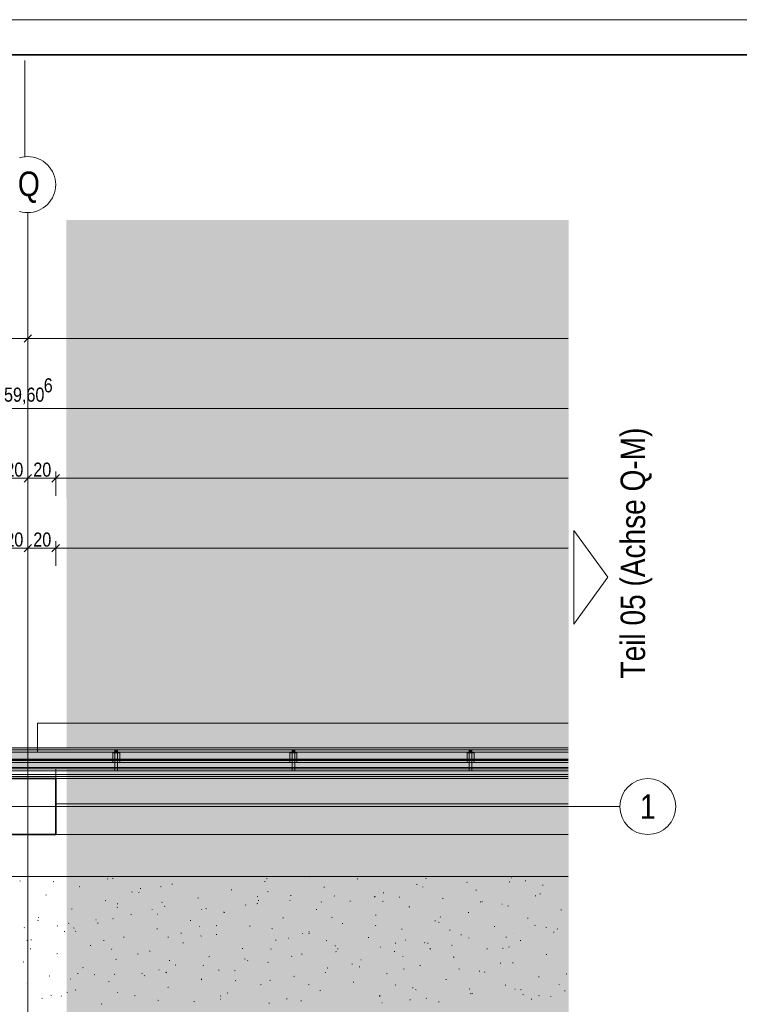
# Model space of a CAD drawing. Extents: x -743 to 300, y 62 to 1112.
# Tile 178 of 179: x -2 to 101, y 972 to 1112. Entities that reach past the tile are written whole.
import ezdxf
from ezdxf.enums import TextEntityAlignment as Align
from ezdxf.lldxf.tags import DXFTag

# ---------------------------------------------------------------- set-up
doc = ezdxf.new("R2010")
doc.units = 0
doc.layers.get('0').update_dxf_attribs({"lineweight": 13})
doc.layers.add('--Darstellung Teil 07-00', color=2, linetype='grob-A06CPV7GL0', lineweight=13, true_color=0xffff00, plot=False)
for name, color, linetype, lineweight, true_color in [('30 -33 Aussenwände- 3 Aussenstützen', 7, 'Continuous', 50, 0x0000dd), ('30 -33 Aussenwände- 7 Fassade_ Elemente', 7, 'Continuous', 9, 0x00aacc), ('30 -34 Innenwände- 6 Elemente', 7, 'Continuous', 9, 0xff6633), ('30 -35 Decken- 1 Konstruktion-Träger- Stahlbeton', 7, 'Continuous', 13, 0x33aa00), ('30 -36 Dächer- 3 Dachbeläge', 7, 'Continuous', 15, 0x9999ff), ('30 -36 Dächer- 4 Dachbekleidungen', 7, 'Continuous', 9, 0xccccff), ('60- 61 allgemeine Ausstattung- 4 Terrassen', 9, 'Continuous', 9, 0x808080), ('70 -76 Bemaßung- 2 Allgemein', 9, 'Continuous', 5, 0x808080), ('iwb_Layout Achsbezeichung', 1, 'Continuous', 13, 0xff0000), ('iwb_Layout BA_Markierung', 7, 'Continuous', 9, 0xbadcdc), ('iwb_Layout Text', 3, 'Continuous', 18, 0x00ff00)]:
    doc.layers.add(name, color=color, linetype=linetype, lineweight=lineweight, true_color=true_color)
for name, color, linetype, lineweight in [('40 -41 Abwasser_Wasser_Gas- 2 Wasser-1', 7, 'Continuous', 15), ('70 -71 Achsen- 1 Gebäudeachsen', 7, 'STRICHPUNKT2-A06CPV7LL0', 18), ('iwb_Plankopf Rahmen', 7, 'Continuous', 35), ('Keine-A06CPV7KL0', 7, 'Continuous', 9)]:
    doc.layers.add(name, color=color, linetype=linetype, lineweight=lineweight)
doc.styles.get("Standard").update_dxf_attribs({"font": 'ARIALN.TTF'})
tags = doc.linetypes.add('grob-A06CPV7GL0', pattern=[14, 3, -8, 3]).pattern_tags.tags
tags[8:9] = [DXFTag(74, 4), DXFTag(75, 0), DXFTag(340, '0'), DXFTag(46, 0.0), DXFTag(50, 0.0), DXFTag(44, 0.0), DXFTag(45, 0.0)]
tags[6:7] = [DXFTag(74, 4), DXFTag(75, 0), DXFTag(340, '0'), DXFTag(46, 0.0), DXFTag(50, 0.0), DXFTag(44, 0.0), DXFTag(45, 0.0)]
tags[4:5] = [DXFTag(74, 4), DXFTag(75, 0), DXFTag(340, '0'), DXFTag(46, 0.0), DXFTag(50, 0.0), DXFTag(44, 0.0), DXFTag(45, 0.0)]
tags = doc.linetypes.add('STRICHPUNKT2', pattern=[12.7, 6.35, -3.175, 0, -3.175]).pattern_tags.tags
tags[10:11] = [DXFTag(74, 4), DXFTag(75, 0), DXFTag(340, '0'), DXFTag(46, 0.0), DXFTag(50, 0.0), DXFTag(44, 0.0), DXFTag(45, 0.0)]
tags[8:9] = [DXFTag(74, 4), DXFTag(75, 0), DXFTag(340, '0'), DXFTag(46, 0.0), DXFTag(50, 0.0), DXFTag(44, 0.0), DXFTag(45, 0.0)]
tags[6:7] = [DXFTag(74, 4), DXFTag(75, 0), DXFTag(340, '0'), DXFTag(46, 0.0), DXFTag(50, 0.0), DXFTag(44, 0.0), DXFTag(45, 0.0)]
tags[4:5] = [DXFTag(74, 4), DXFTag(75, 0), DXFTag(340, '0'), DXFTag(46, 0.0), DXFTag(50, 0.0), DXFTag(44, 0.0), DXFTag(45, 0.0)]
tags = doc.linetypes.add('STRICHPUNKT2-A06CPV7LL0', pattern=[12.7, 6.35, -3.175, 0, -3.175]).pattern_tags.tags
tags[10:11] = [DXFTag(74, 4), DXFTag(75, 0), DXFTag(340, '0'), DXFTag(46, 0.0), DXFTag(50, 0.0), DXFTag(44, 0.0), DXFTag(45, 0.0)]
tags[8:9] = [DXFTag(74, 4), DXFTag(75, 0), DXFTag(340, '0'), DXFTag(46, 0.0), DXFTag(50, 0.0), DXFTag(44, 0.0), DXFTag(45, 0.0)]
tags[6:7] = [DXFTag(74, 4), DXFTag(75, 0), DXFTag(340, '0'), DXFTag(46, 0.0), DXFTag(50, 0.0), DXFTag(44, 0.0), DXFTag(45, 0.0)]
tags[4:5] = [DXFTag(74, 4), DXFTag(75, 0), DXFTag(340, '0'), DXFTag(46, 0.0), DXFTag(50, 0.0), DXFTag(44, 0.0), DXFTag(45, 0.0)]

# ---------------------------------------------------------------- blocks, each defined once
blk = doc.blocks.new('Polygon-A06CPV7AL0')
at = {"color": 0, "linetype": 'ByBlock', "lineweight": -2, "ltscale": 0.13}
blk.add_solid([(4.85, 86.71), (4.69, 1083.81), (76.5, 86.52), (76.5, 1083.81)], dxfattribs=at)
blk = doc.blocks.new('Referenz-A06CPV7ML0')
at = {"layer": '--Darstellung Teil 07-00', "color": 0, "linetype": 'grob-A06CPV7GL0', "lineweight": -2, "ltscale": 0.13}
blk.add_line((-1.24, 1092.78), (-1.24, 1106.59), dxfattribs=at)
at = {"layer": '30 -33 Aussenwände- 3 Aussenstützen', "color": 0, "linetype": 'Continuous', "lineweight": 35, "ltscale": 0.35}
for p, q in [((3.15, 1003.91), (-4.85, 1003.91)), ((3.15, 995.91), (3.15, 1003.91)), ((-4.85, 995.91), (3.15, 995.91))]:
    blk.add_line(p, q, dxfattribs=at)
at = {"layer": '30 -33 Aussenwände- 3 Aussenstützen', "color": 0, "lineweight": 9}
for p, q in [((-1.85, 999.91), (0.15, 999.91)), ((-0.85, 1000.91), (-0.85, 998.91))]:
    blk.add_line(p, q, dxfattribs=at)
at = {"layer": '30 -33 Aussenwände- 7 Fassade_ Elemente', "color": 0, "linetype": 'Continuous', "ltscale": 0.13}
for p, q in [((0.55, 1011.85), (76.46, 1011.85)), ((0.55, 1008.31), (0.55, 1011.85)), ((0.55, 1011.85), (76.46, 1011.85)), ((0.55, 1007.71), (0.55, 1011.85)), ((76.46, 1008.31), (0.55, 1008.31)), ((-601.05, 1007.71), (76.46, 1007.71)), ((76.46, 1007.71), (0.55, 1007.71))]:
    blk.add_line(p, q, dxfattribs=at)
at = {"layer": '30 -34 Innenwände- 6 Elemente', "color": 0, "linetype": 'Continuous', "ltscale": 0.13}
for p, q in [((76.46, 1007.71), (-601.05, 1007.71)), ((-601.05, 1005.51), (76.46, 1005.51)), ((76.46, 1004.51), (-601.05, 1004.51)), ((-601.05, 1003.91), (76.46, 1003.91))]:
    blk.add_line(p, q, dxfattribs=at)
at = {"layer": '30 -35 Decken- 1 Konstruktion-Träger- Stahlbeton', "color": 0, "linetype": 'grob-A06CPV7GL0', "lineweight": -2, "ltscale": 0.13}
for p, q in [((3.15, 1003.91), (76.46, 1003.91)), ((3.15, 1000.31), (76.46, 1000.31))]:
    blk.add_line(p, q, dxfattribs=at)
at = {"layer": '30 -35 Decken- 1 Konstruktion-Träger- Stahlbeton', "color": 0, "lineweight": 35}
blk.add_line((3.15, 1003.91), (3.15, 1000.31), dxfattribs=at)
at = {"layer": '30 -36 Dächer- 3 Dachbeläge', "color": 0, "linetype": 'Continuous', "ltscale": 0.15}
for p, q in [((76.46, 1008.31), (-600.45, 1008.31)), ((-600.45, 1005.31), (76.46, 1005.31))]:
    blk.add_line(p, q, dxfattribs=at)
at = {"layer": '30 -36 Dächer- 3 Dachbeläge', "color": 0, "lineweight": 9}
for p, q in [((11.61, 1007.61), (11.61, 1008.01)), ((12.01, 1007.61), (11.61, 1007.61)), ((12.01, 1008.01), (12.01, 1007.61)), ((36.95, 1007.61), (36.95, 1008.01)), ((37.35, 1007.61), (36.95, 1007.61)), ((37.35, 1008.01), (37.35, 1007.61)), ((62.28, 1007.61), (62.28, 1008.01)), ((62.68, 1007.61), (62.28, 1007.61)), ((62.68, 1008.01), (62.68, 1007.61))]:
    blk.add_line(p, q, dxfattribs=at)
at = {"layer": '30 -36 Dächer- 3 Dachbeläge', "color": 0, "lineweight": 0}
for points in [[(-600.45, 1005.31), (-600.45, 1008.31), (76.46, 1006.98)], [(76.46, 1006.98), (-600.45, 1008.31), (76.46, 1008.31)], [(-600.45, 1005.31), (76.46, 1006.98), (76.46, 1005.31)], [(11.61, 1007.61), (12.01, 1007.61), (11.61, 1008.01)], [(11.61, 1008.01), (12.01, 1007.61), (12.01, 1008.01)], [(36.95, 1007.61), (37.35, 1007.61), (36.95, 1008.01)], [(36.95, 1008.01), (37.35, 1007.61), (37.35, 1008.01)], [(62.28, 1007.61), (62.68, 1007.61), (62.28, 1008.01)], [(62.28, 1008.01), (62.68, 1007.61), (62.68, 1008.01)]]:
    blk.add_solid(points, dxfattribs=at)
at = {"layer": '30 -36 Dächer- 4 Dachbekleidungen', "color": 0, "linetype": 'Continuous', "ltscale": 0.13}
for p, q in [((76.46, 1008.01), (-600.45, 1008.01)), ((11.31, 1006.21), (11.31, 1007.61)), ((11.31, 1007.61), (11.61, 1007.61)), ((12.01, 1007.61), (11.61, 1007.61)), ((11.61, 1007.61), (11.61, 1006.21)), ((12.01, 1006.21), (12.01, 1007.61)), ((12.31, 1007.61), (12.01, 1007.61)), ((12.31, 1006.21), (12.31, 1007.61)), ((36.65, 1006.21), (36.65, 1007.61)), ((36.65, 1007.61), (36.95, 1007.61)), ((37.35, 1007.61), (36.95, 1007.61)), ((36.95, 1007.61), (36.95, 1006.21)), ((37.35, 1006.21), (37.35, 1007.61)), ((37.65, 1007.61), (37.35, 1007.61)), ((37.65, 1006.21), (37.65, 1007.61)), ((61.98, 1006.21), (61.98, 1007.61)), ((61.98, 1007.61), (62.28, 1007.61)), ((62.68, 1007.61), (62.28, 1007.61)), ((62.28, 1007.61), (62.28, 1006.21)), ((62.68, 1006.21), (62.68, 1007.61)), ((62.98, 1007.61), (62.68, 1007.61)), ((62.98, 1006.21), (62.98, 1007.61)), ((-600.45, 1006.21), (76.46, 1006.21)), ((11.61, 1005.01), (11.61, 1006.21)), ((12.01, 1006.21), (12.01, 1005.01)), ((36.95, 1005.01), (36.95, 1006.21)), ((37.35, 1006.21), (37.35, 1005.01)), ((62.28, 1005.01), (62.28, 1006.21)), ((62.68, 1006.21), (62.68, 1005.01)), ((76.46, 1005.01), (-600.45, 1005.01)), ((-600.45, 1004.21), (76.46, 1004.21)), ((12.01, 1005.01), (11.61, 1005.01)), ((37.35, 1005.01), (36.95, 1005.01)), ((62.68, 1005.01), (62.28, 1005.01))]:
    blk.add_line(p, q, dxfattribs=at)
at = {"layer": '40 -41 Abwasser_Wasser_Gas- 2 Wasser-1', "color": 0, "linetype": 'Continuous', "lineweight": 9, "ltscale": 0.13}
for p, q in [((-596.91, 995.91), (76.46, 995.91)), ((76.46, 989.91), (-596.91, 989.91))]:
    blk.add_line(p, q, dxfattribs=at)
at = {"layer": '60- 61 allgemeine Ausstattung- 4 Terrassen', "color": 0, "linetype": 'grob-A06CPV7GL0', "lineweight": 50, "ltscale": 0.5}
blk.add_line((-601.05, 1006.61), (76.46, 1006.61), dxfattribs=at)
at = {"layer": '60- 61 allgemeine Ausstattung- 4 Terrassen', "color": 0}
for p, q in [((3.15, 1005.31), (76.46, 1005.31)), ((3.15, 995.91), (3.15, 1005.31)), ((76.46, 995.91), (3.15, 995.91)), ((39.29, 989.89), (39.39, 989.87)), ((-1.98, 989.25), (-1.89, 989.27)), ((2.8, 989.21), (2.89, 989.17)), ((6.5, 988.44), (6.6, 988.46)), ((10.62, 989.61), (10.54, 989.54)), ((11.28, 989.63), (11.37, 989.65)), ((18.13, 988.49), (18.22, 988.45)), ((19.76, 988.81), (19.85, 988.84)), ((33.01, 989.19), (33.11, 989.22)), ((33.39, 989.63), (33.31, 989.57)), ((41.49, 988.38), (41.59, 988.41)), ((46.27, 989.57), (46.36, 989.6)), ((54.75, 988.76), (54.85, 988.79)), ((55.68, 988.41), (55.64, 988.44)), ((56.16, 989.66), (56.09, 989.59)), ((62.01, 989.05), (61.97, 989.09)), ((68.01, 989.14), (68.1, 989.16)), ((68.34, 989.7), (68.3, 989.74)), ((70.32, 989.3), (70.41, 989.27)), ((72.77, 988.69), (72.87, 988.67)), ((1.73, 987.25), (1.82, 987.27)), ((14.11, 987.74), (14.03, 987.68)), ((14.98, 987.62), (15.08, 987.65)), ((15.23, 988.22), (15.32, 988.19)), ((28.24, 988), (28.33, 988.03)), ((32.04, 987.07), (31.96, 987.01)), ((33.46, 987.77), (33.55, 987.73)), ((36.72, 987.19), (36.81, 987.22)), ((43.01, 987.11), (42.98, 987.14)), ((48.71, 987.02), (48.8, 986.99)), ((48.78, 987.05), (48.88, 987.01)), ((49.34, 987.76), (49.31, 987.79)), ((49.97, 987.57), (50.07, 987.59)), ((52.3, 986.92), (52.29, 987.01)), ((63.23, 987.95), (63.33, 987.97)), ((71.71, 987.14), (71.81, 987.16)), ((72.44, 987.41), (72.43, 987.5)), ((10.21, 986.43), (10.3, 986.46)), ((12.01, 985.94), (12, 986.03)), ((18.4, 986.26), (18.33, 986.2)), ((18.69, 985.62), (18.78, 985.65)), ((23.46, 986.81), (23.56, 986.84)), ((30.35, 985.81), (30.32, 985.84)), ((31.94, 986), (32.04, 986.03)), ((32.15, 986.43), (32.14, 986.52)), ((36.68, 986.46), (36.65, 986.49)), ((41.17, 986.29), (41.1, 986.22)), ((45.2, 986.38), (45.3, 986.4)), ((49.97, 986.4), (49.89, 986.34)), ((53.68, 985.57), (53.78, 985.59)), ((58.46, 986.76), (58.55, 986.78)), ((63.94, 986.31), (63.87, 986.25)), ((64.11, 986.33), (64.21, 986.3)), ((66.94, 985.95), (67.03, 985.97)), ((67.9, 985.73), (67.82, 985.68)), ((5.43, 985.24), (5.53, 985.27)), ((11.92, 985.52), (12.01, 985.48)), ((13.91, 984.43), (14.01, 984.46)), ((16.94, 985.2), (16.95, 985.15)), ((17.69, 984.51), (17.66, 984.55)), ((24.02, 985.16), (23.99, 985.2)), ((24.64, 985.34), (24.73, 985.31)), ((27.17, 984.81), (27.26, 984.83)), ((27.25, 984.8), (27.34, 984.76)), ((40.42, 985.19), (40.52, 985.21)), ((48.91, 984.38), (49, 984.4)), ((62.16, 984.76), (62.26, 984.78)), ((75.42, 985.14), (75.51, 985.16)), ((0.57, 983.66), (0.67, 983.63)), ((0.66, 984.05), (0.75, 984.08)), ((3.42, 982.9), (3.34, 982.83)), ((5.03, 983.21), (4.99, 983.25)), ((8.89, 983.73), (8.93, 983.73)), ((9.14, 983.24), (9.23, 983.26)), ((11.36, 983.86), (11.32, 983.9)), ((22.39, 983.62), (22.49, 983.64)), ((23.65, 982.76), (23.7, 982.75)), ((26.19, 982.92), (26.12, 982.85)), ((30.87, 982.81), (30.97, 982.83)), ((35.65, 984), (35.74, 984.02)), ((42.58, 984.08), (42.67, 984.05)), ((44.13, 983.19), (44.23, 983.21)), ((48.96, 982.94), (48.89, 982.88)), ((57.39, 983.57), (57.48, 983.59)), ((57.91, 983.36), (58, 983.33)), ((58.12, 984.14), (58.21, 984.11)), ((65.87, 982.76), (65.96, 982.78)), ((70.64, 983.95), (70.74, 983.97)), ((71.73, 982.97), (71.66, 982.9)), ((-1.31, 982.56), (-1.34, 982.6)), ((4.36, 982.05), (4.46, 982.07)), ((5.72, 982.55), (5.81, 982.51)), ((6.04, 982.09), (5.96, 982.04)), ((17.62, 982.43), (17.71, 982.45)), ((21.05, 981.83), (21.14, 981.8)), ((23.98, 981.42), (23.9, 981.37)), ((26.1, 981.62), (26.19, 981.64)), ((34.05, 982.46), (34.15, 982.43)), ((38.42, 981.78), (38.46, 981.78)), ((39.36, 982), (39.45, 982.02)), ((39.38, 981.7), (39.37, 981.79)), ((52.61, 982.38), (52.71, 982.4)), ((59.53, 982.19), (59.52, 982.28)), ((61.09, 981.57), (61.19, 981.59)), ((68.59, 981.74), (68.56, 981.78)), ((73.24, 982.65), (73.33, 982.61)), ((74.35, 981.94), (74.44, 981.97)), ((74.92, 982.39), (74.89, 982.43)), ((-0.91, 980.72), (-0.92, 980.81)), ((-0.41, 980.86), (-0.32, 980.88)), ((8.07, 980.05), (8.16, 980.07)), ((9.99, 980.78), (10.08, 980.75)), ((12.84, 981.24), (12.94, 981.26)), ((19.24, 981.21), (19.23, 981.3)), ((21.32, 980.43), (21.42, 980.45)), ((34.58, 980.81), (34.68, 980.83)), ((36.38, 981.11), (36.47, 981.08)), ((41.91, 980.76), (41.83, 980.7)), ((43.06, 980), (43.16, 980.02)), ((47.84, 981.19), (47.93, 981.21)), ((51.71, 980.4), (51.8, 980.36)), ((53.18, 980.81), (53.23, 980.81)), ((55.93, 980.44), (55.9, 980.48)), ((56.32, 980.37), (56.41, 980.4)), ((59.84, 980.09), (59.76, 980.03)), ((62.26, 981.09), (62.23, 981.13)), ((67.53, 981.26), (67.62, 981.23)), ((69.57, 980.75), (69.67, 980.78)), ((-0.49, 979.58), (-0.39, 979.55)), ((3.29, 978.86), (3.39, 978.88)), ((11.2, 979.55), (11.13, 979.48)), ((14.84, 978.86), (14.94, 978.83)), ((16.55, 979.24), (16.64, 979.26)), ((29.81, 979.62), (29.9, 979.64)), ((33.97, 979.58), (33.9, 979.51)), ((36.94, 978.49), (36.9, 978.53)), ((38.29, 978.8), (38.38, 978.83)), ((43.27, 979.14), (43.23, 979.18)), ((43.46, 979.58), (43.56, 979.55)), ((49.6, 979.79), (49.57, 979.83)), ((51.54, 979.18), (51.64, 979.21)), ((56.75, 979.6), (56.67, 979.53)), ((64.8, 979.56), (64.89, 979.59)), ((67.04, 979.68), (67.13, 979.64)), ((67.95, 979.84), (67.99, 979.83)), ((73.28, 978.75), (73.38, 978.78)), ((-1.48, 977.67), (-1.39, 977.69)), ((11.77, 978.05), (11.87, 978.07)), ((19.4, 977.9), (19.49, 977.88)), ((20.26, 977.24), (20.35, 977.26)), ((24.27, 977.2), (24.24, 977.23)), ((25.03, 978.43), (25.13, 978.45)), ((30.17, 978.15), (30.26, 978.11)), ((30.61, 977.84), (30.57, 977.88)), ((33.51, 977.61), (33.61, 977.64)), ((45.5, 977.43), (45.59, 977.39)), ((46.77, 977.99), (46.86, 978.02)), ((52.8, 978.45), (52.82, 978.41)), ((55.25, 977.18), (55.34, 977.21)), ((60.02, 978.37), (60.12, 978.4)), ((66.75, 977.46), (66.75, 977.55)), ((68.5, 977.56), (68.6, 977.58)), ((6.32, 975.99), (6.31, 976.07)), ((7, 976.86), (7.09, 976.88)), ((8.64, 975.89), (8.73, 975.86)), ((11.61, 975.9), (11.58, 975.93)), ((15.48, 976.04), (15.58, 976.07)), ((15.91, 975.78), (15.83, 975.72)), ((17.94, 976.55), (17.91, 976.58)), ((18.99, 976.21), (18.92, 976.14)), ((26.47, 976.48), (26.46, 976.57)), ((28.74, 976.42), (28.83, 976.45)), ((41.76, 976.23), (41.69, 976.16)), ((41.99, 976.8), (42.09, 976.83)), ((46.61, 976.97), (46.6, 977.06)), ((50.47, 975.99), (50.57, 976.02)), ((52.88, 976.71), (52.97, 976.68)), ((60.83, 976.71), (60.92, 976.67)), ((63.73, 976.37), (63.83, 976.39)), ((64.53, 976.26), (64.46, 976.19)), ((76.16, 975.99), (76.25, 975.95)), ((-1.05, 974.6), (-1.08, 974.63)), ((2.22, 975.67), (2.32, 975.69)), ((5.28, 975.25), (5.25, 975.28)), ((10.7, 974.85), (10.8, 974.88)), ((23.96, 975.23), (24.06, 975.26)), ((23.97, 975.18), (24.06, 975.14)), ((28.81, 975.03), (28.9, 975)), ((32.44, 974.42), (32.54, 974.45)), ((33.85, 975.11), (33.76, 975.05)), ((37.22, 975.61), (37.31, 975.64)), ((39.3, 974.46), (39.39, 974.42)), ((45.7, 974.8), (45.79, 974.82)), ((51.78, 974.44), (51.7, 974.39)), ((58.95, 975.18), (59.05, 975.2)), ((67.44, 974.37), (67.53, 974.39)), ((72.21, 975.56), (72.31, 975.58)), ((75.18, 974.43), (75.15, 974.46)), ((2.44, 972.93), (2.53, 972.89)), ((4.74, 973.35), (4.84, 973.32)), ((5.93, 973.66), (6.03, 973.69)), ((11.97, 973.34), (12.02, 973.34)), ((19.19, 974.04), (19.28, 974.07)), ((27.67, 973.23), (27.76, 973.26)), ((40.92, 973.61), (41.02, 973.63)), ((54.18, 973.99), (54.27, 974.01)), ((54.63, 973.74), (54.72, 973.7)), ((62.29, 973.83), (62.38, 973.8)), ((62.52, 973.13), (62.48, 973.16)), ((62.66, 973.18), (62.76, 973.2)), ((68.85, 973.78), (68.81, 973.81)), ((69.71, 973.77), (69.63, 973.72)), ((69.96, 973.02), (70.05, 972.98)), ((72.32, 972.91), (72.25, 972.84)), ((75.92, 973.56), (76.01, 973.58)), ((1.15, 972.47), (1.25, 972.5)), ((4, 972.84), (3.93, 972.77)), ((9.64, 971.66), (9.73, 971.69)), ((14.41, 972.85), (14.51, 972.88)), ((17.77, 972.21), (17.86, 972.17)), ((22.89, 972.04), (22.99, 972.06)), ((26.78, 972.86), (26.7, 972.8)), ((26.74, 972.37), (26.78, 972.37)), ((33.7, 971.75), (33.69, 971.83)), ((36.15, 972.42), (36.24, 972.44)), ((38.22, 972.15), (38.32, 972.12)), ((49.4, 972.8), (49.5, 972.82)), ((49.55, 972.89), (49.48, 972.82)), ((49.85, 971.83), (49.82, 971.87)), ((53.84, 972.24), (53.83, 972.32)), ((56.18, 972.48), (56.15, 972.51)), ((57.89, 971.99), (57.98, 972.01)), ((71.14, 972.37), (71.24, 972.39)), ((73.98, 972.73), (73.97, 972.81))]:
    blk.add_line(p, q, dxfattribs=at)
at = {"layer": '70 -71 Achsen- 1 Gebäudeachsen', "color": 0, "linetype": 'STRICHPUNKT2-A06CPV7LL0', "ltscale": 0.18}
for p, q in [((-0.85, 1084.85), (-0.85, 85.41)), ((-682.49, 999.91), (76.46, 999.91))]:
    blk.add_line(p, q, dxfattribs=at)
at = {"layer": '70 -76 Bemaßung- 2 Allgemein', "color": 0, "linetype": 'Continuous', "ltscale": 0.13}
for p, q in [((-0.32, 1067.38), (-1.38, 1066.32)), ((-1.38, 1066.32), (-0.32, 1067.38)), ((-0.85, 1066.91), (-0.85, 1067.85)), ((-0.85, 1066.91), (-0.85, 1067.85)), ((-1.91, 1066.85), (-151.79, 1066.85)), ((-0.35, 1066.85), (-1.91, 1066.85)), ((-1.35, 1066.85), (0.21, 1066.85)), ((76.46, 1066.85), (0.21, 1066.85)), ((76.46, 1056.85), (-595.85, 1056.85)), ((-0.85, 1046.91), (-0.85, 1047.85)), ((-0.85, 1046.91), (-0.85, 1047.85)), ((3.15, 1044.35), (3.15, 1047.85)), ((3.15, 1044.35), (3.15, 1047.85)), ((-1.91, 1046.85), (-3.79, 1046.85)), ((0.15, 1046.85), (-1.91, 1046.85)), ((-1.85, 1046.85), (0.21, 1046.85)), ((2.09, 1046.85), (0.21, 1046.85)), ((4.15, 1046.85), (2.09, 1046.85)), ((2.15, 1046.85), (4.21, 1046.85)), ((76.46, 1046.85), (4.21, 1046.85)), ((-0.85, 1036.91), (-0.85, 1037.85)), ((-0.85, 1036.91), (-0.85, 1037.85)), ((3.15, 1034.35), (3.15, 1037.85)), ((3.15, 1034.35), (3.15, 1037.85)), ((-1.91, 1036.85), (-3.79, 1036.85)), ((0.15, 1036.85), (-1.91, 1036.85)), ((-1.85, 1036.85), (0.21, 1036.85)), ((2.09, 1036.85), (0.21, 1036.85)), ((4.15, 1036.85), (2.09, 1036.85)), ((2.15, 1036.85), (4.21, 1036.85)), ((76.46, 1036.85), (4.21, 1036.85))]:
    blk.add_line(p, q, dxfattribs=at)
at = {"layer": '70 -76 Bemaßung- 2 Allgemein', "color": 0, "linetype": 'Continuous', "lineweight": 20, "ltscale": 0.2}
for p, q in [((-0.32, 1047.38), (-1.38, 1046.32)), ((-1.38, 1046.32), (-0.32, 1047.38)), ((3.68, 1047.38), (2.62, 1046.32)), ((2.62, 1046.32), (3.68, 1047.38)), ((-0.32, 1037.38), (-1.38, 1036.32)), ((-1.38, 1036.32), (-0.32, 1037.38)), ((3.68, 1037.38), (2.62, 1036.32)), ((2.62, 1036.32), (3.68, 1037.38))]:
    blk.add_line(p, q, dxfattribs=at)
at = {"layer": 'Keine-A06CPV7KL0', "color": 0, "linetype": 'Continuous', "ltscale": 0.13}
for p, q in [((-2.01, 1092.68), (-1.63, 1092.78)), ((-1.63, 1092.78), (-1.24, 1092.83)), ((-1.24, 1092.83), (-0.85, 1092.85)), ((-0.85, 1092.85), (-0.46, 1092.83)), ((-0.46, 1092.83), (-0.07, 1092.78)), ((-0.07, 1092.78), (0.31, 1092.68)), ((0.31, 1092.68), (0.68, 1092.55)), ((0.68, 1092.55), (1.03, 1092.38)), ((1.03, 1092.38), (1.37, 1092.18)), ((1.37, 1092.18), (1.69, 1091.94)), ((1.69, 1091.94), (1.98, 1091.68)), ((1.98, 1091.68), (2.24, 1091.39)), ((2.24, 1091.39), (2.47, 1091.07)), ((2.47, 1091.07), (2.68, 1090.74)), ((2.68, 1090.74), (2.84, 1090.38)), ((2.84, 1090.38), (2.98, 1090.01)), ((2.98, 1090.01), (3.07, 1089.63)), ((3.07, 1089.63), (3.13, 1089.24)), ((3.13, 1088.46), (3.07, 1088.07)), ((3.13, 1089.24), (3.15, 1088.85)), ((3.15, 1088.85), (3.13, 1088.46)), ((2.68, 1086.97), (2.47, 1086.63)), ((2.84, 1087.32), (2.68, 1086.97)), ((2.98, 1087.69), (2.84, 1087.32)), ((3.07, 1088.07), (2.98, 1087.69)), ((1.69, 1085.76), (1.37, 1085.53)), ((1.98, 1086.02), (1.69, 1085.76)), ((2.24, 1086.31), (1.98, 1086.02)), ((2.47, 1086.63), (2.24, 1086.31)), ((-1.63, 1084.93), (-2.01, 1085.02)), ((-1.24, 1084.87), (-1.63, 1084.93)), ((-0.85, 1084.85), (-1.24, 1084.87)), ((-0.46, 1084.87), (-0.85, 1084.85)), ((-0.07, 1084.93), (-0.46, 1084.87)), ((0.31, 1085.02), (-0.07, 1084.93)), ((0.68, 1085.16), (0.31, 1085.02)), ((1.03, 1085.32), (0.68, 1085.16)), ((1.37, 1085.53), (1.03, 1085.32))]:
    blk.add_line(p, q, dxfattribs=at)
at = {"layer": '70 -76 Bemaßung- 2 Allgemein', "color": 0, "linetype": 'Continuous', "ltscale": 0.13, "char_height": 2.0138, "attachment_point": 1}
for s, insert in [('{\\fArial Narrow;6}', (1.44, 1061.16)), ('{\\fArial Narrow;59,60}', (-4.24, 1059.82)), ('{\\fArial Narrow;20}', (-4.05, 1049.1)), ('{\\fArial Narrow;20}', (-0.05, 1049.1)), ('{\\fArial Narrow;20}', (-4.05, 1039.1)), ('{\\fArial Narrow;20}', (-0.05, 1039.1))]:
    blk.add_mtext(s, dxfattribs=dict(at, insert=insert))
at = {"layer": 'Keine-A06CPV7KL0', "color": 0, "linetype": 'Continuous', "ltscale": 0.13, "insert": (-2.26, 1090.72), "char_height": 3.5241, "attachment_point": 1}
blk.add_mtext('{\\fArial Narrow;Q}', dxfattribs=at)

msp = doc.modelspace()

# ---------------------------------------------------------------- linework, layer by layer
at = {"layer": 'iwb_Layout Achsbezeichung', "linetype": 'STRICHPUNKT2', "lineweight": 13, "ltscale": 0.39}
msp.add_line((76.5, 999.91), (83.84, 999.91), dxfattribs=at)
at = {"layer": 'iwb_Layout Achsbezeichung', "ltscale": 0.39, "extrusion": (0, 0, -1)}
msp.add_circle((-87.84, 999.91), 4, dxfattribs=at)
at = {"layer": 'iwb_Layout Text', "linetype": 'Continuous', "ltscale": 0.18}
for p, q in [((82.12, 1032.7), (77.24, 1039.39)), ((77.24, 1026.01), (77.24, 1039.39)), ((77.24, 1026.01), (82.12, 1032.7))]:
    msp.add_line(p, q, dxfattribs=at)
at = {"layer": 'iwb_Plankopf Rahmen', "color": 8, "lineweight": 13, "ltscale": 0.13, "true_color": 0x808080}
msp.add_lwpolyline([(300.35, 62.43), (-719.65, 62.43), (-719.65, 1112.43), (300.35, 1112.43), (300.35, 62.43)], close=True, dxfattribs=at)
at = {"layer": 'iwb_Plankopf Rahmen', "ltscale": 0.35}
msp.add_lwpolyline([(-699.65, 67.43), (-699.65, 1107.43), (295.35, 1107.43), (295.35, 67.43), (-599.65, 67.43), (-699.65, 67.43)], close=True, dxfattribs=at)

# ---------------------------------------------------------------- block references
at = {"color": 8, "lineweight": 13, "ltscale": 0.13, "true_color": 0x808080}
msp.add_blockref('Referenz-A06CPV7ML0', (0, 0), dxfattribs=at)
at = {"layer": 'iwb_Layout BA_Markierung', "ltscale": 0.13}
msp.add_blockref('Polygon-A06CPV7AL0', (0, 0), dxfattribs=at)

# ---------------------------------------------------------------- texts
at = {"layer": 'iwb_Layout Achsbezeichung', "ltscale": 0.39}
msp.add_text('1', height=3.5, dxfattribs=at).set_placement((87.84, 999.91), align=Align.MIDDLE_CENTER)
at = {"layer": 'iwb_Layout Text', "ltscale": 0.18}
msp.add_text('Teil 05 (Achse Q-M)', height=3.5, rotation=90, dxfattribs=at).set_placement((83.95, 1018.23), align=Align.TOP_LEFT)

doc.saveas('drawing.dxf')
